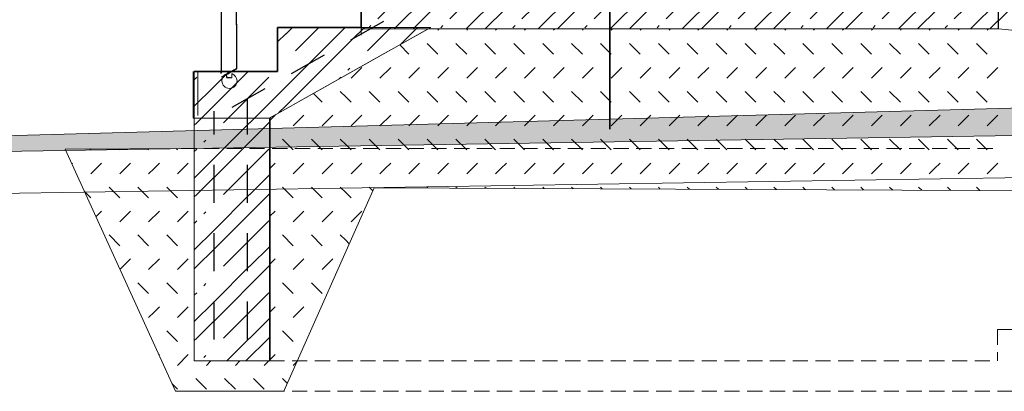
# Model space of a CAD drawing. Header units: millimetres. Extents: x 126830 to 197420, y -10585 to 21156.
# Tile 54 of 100: x 179656 to 182901, y -5139 to -3914. Entities that reach past the tile are written whole.
import ezdxf

# ---------------------------------------------------------------- set-up
doc = ezdxf.new("R2010")
doc.units = ezdxf.units.MM
doc.header["$MEASUREMENT"] = 0
doc.linetypes.add('čárkovaná 3', pattern=[75, 50, -25])
doc.linetypes.add('Čárkovaná M', pattern=[225, 125, -100])
for name, color, linetype in [('Konstrukce - nenosné', 7, 'Continuous'), ('Nové_0', 7, 'Continuous'), ('Situace - terén', 7, 'Continuous'), ('TZB - VZT', 7, 'Continuous'), ('Výplně - Povrchové', 7, 'Continuous')]:
    doc.layers.add(name, color=color, linetype=linetype)

# ---------------------------------------------------------------- blocks, each defined once
blk = doc.blocks.new('*X170', base_point=(40059.5, 0))
at = {"layer": 'Konstrukce - nenosné', "color": 7, "linetype": 'Continuous', "lineweight": 13}
for p, q in [((182902.1, -3834.9), (182936.8, -3800.2)), ((182965.3, -3834.9), (182994.3, -3806)), ((183139.6, -3834.9), (183152.6, -3821.9)), ((183202.8, -3834.9), (183210.1, -3827.6)), ((182881.4, -3855.5), (182902.1, -3834.9)), ((182881.4, -3918), (182964.6, -3834.9)), ((182936.4, -3950.2), (183051.7, -3834.9)), ((183083.7, -3890.8), (183139.6, -3834.9)), ((183083.7, -3953.3), (183202.1, -3834.9)), ((183152.3, -3971.9), (183288.6, -3835.5)), ((183321.2, -3890.8), (183368.4, -3843.5)), ((183321.2, -3953.3), (183425.2, -3849.2)), ((183377, -3984.6), (183504.4, -3857.2)), ((183015.6, -3958.1), (183083.7, -3890)), ((183231.4, -3979.8), (183321.2, -3890)), ((183447.2, -4001.5), (183558.7, -3890)), ((183558.7, -3890.8), (183584.3, -3865.2)), ((183558.7, -3953.3), (183641.1, -3870.9)), ((183614.5, -3984.6), (183720.2, -3878.9)), ((183663, -4023.2), (183796.2, -3890)), ((183796.2, -3890.8), (183800.1, -3886.9)), ((183796.2, -3953.3), (183856.9, -3892.6)), ((183852, -3984.6), (183936.1, -3900.5)), ((183878.8, -4044.9), (184015.2, -3908.5)), ((184033.7, -3953.3), (184072.7, -3914.3)), ((184089.5, -3984.6), (184151.9, -3922.2)), ((183073.1, -3963.9), (183083.7, -3953.3)), ((183288.9, -3985.6), (183321.2, -3953.3)), ((183504.7, -4007.3), (183558.7, -3953.3)), ((183720.5, -4029), (183796.2, -3953.3)), ((183936.3, -4050.7), (184033.7, -3953.3)), ((184094.7, -4066.6), (184231.1, -3930.2)), ((184152.8, -4071.7), (184271.2, -3953.3)), ((184271.2, -3953.3), (184288.6, -3935.9)), ((184327, -3984.6), (184367.7, -3943.9)), ((184327.1, -4071.7), (184446.9, -3951.8)), ((184390.3, -4071.7), (184504.4, -3957.6)), ((184564.5, -3984.6), (184583.6, -3965.6)), ((184564.6, -4071.7), (184662.7, -3973.5)), ((184627.8, -4071.7), (184720.2, -3979.3)), ((183584.6, -4014.5), (183591.7, -4007.5)), ((183822.1, -4014.5), (183829.2, -4007.5)), ((184059.6, -4014.5), (184066.7, -4007.5)), ((184297.1, -4014.5), (184304.2, -4007.5)), ((184534.6, -4014.5), (184541.7, -4007.5)), ((184772.1, -4014.5), (184779.2, -4007.5)), ((184802.1, -4071.7), (184878.6, -3995.2)), ((184865.3, -4071.7), (184936, -4001)), ((185009.6, -4014.5), (185015.2, -4008.9)), ((185039.6, -4071.7), (185094.4, -4016.9)), ((185102.8, -4071.7), (185151.9, -4022.6)), ((185277.1, -4071.7), (185310.2, -4038.5)), ((185340.3, -4071.7), (185367.7, -4044.3)), ((184151.4, -4072.3), (184152.1, -4071.7)), ((184230.6, -4080.2), (184239.2, -4071.7)), ((184310.5, -4088.3), (184327.1, -4071.7)), ((184367.3, -4094), (184389.6, -4071.7)), ((184446.4, -4101.9), (184476.7, -4071.7)), ((184526.3, -4110), (184564.6, -4071.7)), ((184583.1, -4115.7), (184627.1, -4071.7)), ((184662.2, -4123.6), (184714.2, -4071.7)), ((184746.2, -4127.5), (184802.1, -4071.7)), ((184798.9, -4137.4), (184864.6, -4071.7)), ((184878, -4145.3), (184951.7, -4071.7)), ((184983.7, -4127.5), (185039.6, -4071.7)), ((185014.7, -4159.1), (185102.1, -4071.7)), ((185093.8, -4167), (185189.2, -4071.7)), ((185221.2, -4127.5), (185277.1, -4071.7)), ((185230.5, -4180.8), (185339.6, -4071.7)), ((185309.7, -4188.7), (185426.7, -4071.7)), ((185458.7, -4127.5), (185514.6, -4071.7)), ((185458.7, -4190), (185577.1, -4071.7)), ((185514.6, -4071.7), (185526, -4060.2)), ((185525.5, -4210.4), (185662, -4073.9)), ((185577.8, -4071.7), (185583.5, -4066)), ((185696.2, -4127.5), (185741.9, -4081.9)), ((185696.2, -4190), (185798.7, -4087.6)), ((185752, -4221.3), (185877.8, -4095.5)), ((184741.4, -4131.6), (184746.2, -4126.8)), ((184957.2, -4153.3), (184983.7, -4126.8)), ((185173, -4175), (185221.2, -4126.8)), ((185388.8, -4196.7), (185458.7, -4126.8)), ((185604.6, -4218.4), (185696.2, -4126.8)), ((185825, -4235.5), (185880.8, -4179.7)), ((185446.3, -4202.4), (185458.7, -4190)), ((185650.7, -4235.5), (185696.2, -4190))]:
    blk.add_line(p, q, dxfattribs=at)
blk = doc.blocks.new('výplň_39_2', base_point=(40059.5, 0))
at = {"layer": 'Konstrukce - nenosné', "color": 7, "linetype": 'Continuous', "lineweight": 13, "flags": 128}
blk.add_lwpolyline([(182881.4, -3944.6), (182881.4, -3794.6), (185880.8, -4095.8), (185880.8, -4235.5), (185628.4, -4235.5), (185628.4, -4220.7)], close=True, dxfattribs=at)
at = {"layer": 'Konstrukce - nenosné', "color": 7, "linetype": 'Continuous', "lineweight": 13}
blk.add_blockref('*X170', (40059.5, 0), dxfattribs=at)
blk = doc.blocks.new('*X181', base_point=(40059.5, 0))
at = {"layer": 'Konstrukce - nenosné', "color": 7, "linetype": 'Continuous', "lineweight": 13}
for p, q in [((180780.9, -3816.5), (180802.8, -3794.6)), ((180780.9, -3879), (180865.3, -3794.6)), ((180836.2, -3910.9), (180952.4, -3794.6)), ((181017.8, -3817.1), (181040.3, -3794.6)), ((181017.8, -3879.6), (181102.8, -3794.6)), ((181073.7, -3910.9), (181189.9, -3794.6)), ((181255.3, -3817.1), (181277.8, -3794.6)), ((181255.3, -3879.6), (181340.3, -3794.6)), ((181311.2, -3910.9), (181427.4, -3794.6)), ((181492.8, -3817.1), (181515.3, -3794.6)), ((181492.8, -3879.6), (181577.8, -3794.6)), ((181548.7, -3910.9), (181664.9, -3794.6)), ((181730.3, -3817.1), (181752.8, -3794.6)), ((181730.3, -3879.6), (181815.3, -3794.6)), ((181786.2, -3910.9), (181902.4, -3794.6)), ((181967.8, -3817.1), (181990.3, -3794.6)), ((181967.8, -3879.6), (182052.8, -3794.6)), ((182023.7, -3910.9), (182139.9, -3794.6)), ((182205.3, -3817.1), (182227.8, -3794.6)), ((182205.3, -3879.6), (182290.3, -3794.6)), ((182261.2, -3910.9), (182377.4, -3794.6)), ((182442.8, -3817.1), (182465.3, -3794.6)), ((182442.8, -3879.6), (182527.8, -3794.6)), ((182498.7, -3910.9), (182614.9, -3794.6)), ((182680.3, -3817.1), (182702.8, -3794.6)), ((182680.3, -3879.6), (182765.3, -3794.6)), ((182736.2, -3910.9), (182852.4, -3794.6)), ((180889.5, -3944.6), (181017.8, -3816.4)), ((181127, -3944.6), (181255.3, -3816.4)), ((181364.5, -3944.6), (181492.8, -3816.4)), ((181602, -3944.6), (181730.3, -3816.4)), ((181839.5, -3944.6), (181967.8, -3816.4)), ((182077, -3944.6), (182205.3, -3816.4)), ((182314.5, -3944.6), (182442.8, -3816.4)), ((182552, -3944.6), (182680.3, -3816.4)), ((182789.5, -3944.6), (182880.4, -3853.7)), ((180952.8, -3944.6), (181017.8, -3879.6)), ((181190.3, -3944.6), (181255.3, -3879.6)), ((181427.8, -3944.6), (181492.8, -3879.6)), ((181665.3, -3944.6), (181730.3, -3879.6)), ((181902.8, -3944.6), (181967.8, -3879.6)), ((182140.3, -3944.6), (182205.3, -3879.6)), ((182377.8, -3944.6), (182442.8, -3879.6)), ((182615.3, -3944.6), (182680.3, -3879.6)), ((182852.8, -3944.6), (182880.4, -3917)), ((180806.3, -3940.8), (180813.3, -3933.8)), ((181043.8, -3940.8), (181050.8, -3933.8)), ((181281.3, -3940.8), (181288.3, -3933.8)), ((181518.8, -3940.8), (181525.8, -3933.8)), ((181756.3, -3940.8), (181763.3, -3933.8)), ((181993.8, -3940.8), (182000.8, -3933.8)), ((182231.3, -3940.8), (182238.3, -3933.8)), ((182468.8, -3940.8), (182475.8, -3933.8)), ((182706.3, -3940.8), (182713.3, -3933.8))]:
    blk.add_line(p, q, dxfattribs=at)
blk = doc.blocks.new('výplň_44_2', base_point=(40059.5, 0))
at = {"layer": 'Konstrukce - nenosné', "color": 7, "linetype": 'Continuous', "lineweight": 13, "flags": 128}
blk.add_lwpolyline([(180836.2, -3794.6), (180780.9, -3794.6), (180780.9, -3944.6), (182880.4, -3944.6), (182880.4, -3794.6), (180861.1, -3794.6)], close=True, dxfattribs=at)
at = {"layer": 'Konstrukce - nenosné', "color": 7, "linetype": 'Continuous', "lineweight": 13}
blk.add_blockref('*X181', (40059.5, 0), dxfattribs=at)
blk = doc.blocks.new('*X293', base_point=(40059.5, 0))
at = {"layer": 'Konstrukce - nenosné', "color": 7, "linetype": 'Continuous', "lineweight": 13}
for p, q in [((180554.6, -3939.6), (180532.6, -3961.7)), ((180641.8, -3939.6), (180564.6, -4016.8)), ((180728.9, -3939.6), (180651.7, -4016.8)), ((180792.1, -3939.6), (180770.1, -3961.7)), ((180879.3, -3939.6), (180802.1, -4016.8)), ((180966.4, -3939.6), (180909.2, -3996.8)), ((180532.6, -3960.9), (180505.9, -3987.6)), ((180770.1, -3960.9), (180714.2, -4016.8)), ((180651, -4016.8), (180532.6, -4135.2)), ((180714.2, -4016.8), (180532.6, -4198.4)), ((180345.6, -4084.6), (180295.1, -4135.2)), ((180408.9, -4084.6), (180295.1, -4198.4)), ((180506.7, -4074), (180505.9, -4074.7)), ((180744.2, -4074), (180737.1, -4081)), ((180239.3, -4103.9), (180230.9, -4112.2)), ((180476.8, -4103.9), (180327.1, -4253.6)), ((180714.3, -4103.9), (180709.1, -4109)), ((180295.1, -4135.2), (180230.9, -4199.4)), ((180532.6, -4135.2), (180414.2, -4253.6)), ((180295.1, -4197.7), (180239.2, -4253.6)), ((180532.6, -4197.7), (180509, -4221.3)), ((180480.9, -4249.4), (180476.7, -4253.6)), ((180239.2, -4253.6), (180230.9, -4261.9)), ((180413.5, -4253.6), (180295.1, -4371.9)), ((180476.7, -4253.6), (180295.1, -4435.2)), ((180269.2, -4310.8), (180262.1, -4317.8)), ((180239.3, -4340.7), (180230.9, -4349)), ((180476.8, -4340.7), (180327.1, -4490.3)), ((180295.1, -4371.9), (180230.9, -4436.1)), ((180295.1, -4434.4), (180239.2, -4490.3)), ((180480.9, -4423.6), (180414.2, -4490.3)), ((180239.2, -4490.3), (180230.9, -4498.6)), ((180413.5, -4490.3), (180295.1, -4608.7)), ((180476.7, -4490.3), (180295.1, -4671.9)), ((180480.9, -4486.1), (180476.7, -4490.3)), ((180269.2, -4547.5), (180262.1, -4554.5)), ((180239.3, -4577.4), (180230.9, -4585.7)), ((180476.8, -4577.4), (180327.1, -4727.1)), ((180295.1, -4608.7), (180230.9, -4672.9)), ((180295.1, -4671.2), (180239.2, -4727.1)), ((180480.9, -4660.4), (180414.2, -4727.1)), ((180239.2, -4727.1), (180230.9, -4735.4)), ((180413.5, -4727.1), (180295.1, -4845.4)), ((180476.7, -4727.1), (180295.1, -4908.7)), ((180480.9, -4722.9), (180476.7, -4727.1)), ((180269.2, -4784.3), (180262.1, -4791.3)), ((180239.3, -4814.2), (180230.9, -4822.5)), ((180476.8, -4814.2), (180327.1, -4963.8)), ((180295.1, -4845.4), (180230.9, -4909.6)), ((180480.9, -4897.1), (180414.2, -4963.8)), ((180295.1, -4907.9), (180239.2, -4963.8)), ((180239.2, -4963.8), (180230.9, -4972.1)), ((180413.5, -4963.8), (180338, -5039.3)), ((180476.7, -4963.8), (180401.3, -5039.3)), ((180480.9, -4959.6), (180476.7, -4963.8)), ((180269.2, -5021), (180262.1, -5028))]:
    blk.add_line(p, q, dxfattribs=at)
blk = doc.blocks.new('výplň_69_2', base_point=(40059.5, 0))
at = {"layer": 'Konstrukce - nenosné', "color": 7, "linetype": 'Continuous', "lineweight": 13, "flags": 128}
blk.add_lwpolyline([(180230.9, -4084.6), (180230.9, -4238.3), (180230.9, -5039.3), (180480.9, -5039.3), (180480.9, -4237), (180503.8, -4224.2), (180753.8, -4084), (180821.9, -4045.8), (181011.2, -3939.6), (180780.9, -3939.6), (180505.9, -3939.6), (180505.9, -4084.6)], close=True, dxfattribs=at)
at = {"layer": 'Konstrukce - nenosné', "color": 7, "linetype": 'Continuous', "lineweight": 13}
blk.add_blockref('*X293', (40059.5, 0), dxfattribs=at)
blk = doc.blocks.new('*X297', base_point=(40059.5, 0))
at = {"layer": 'Výplně - Povrchové', "color": 7, "linetype": 'Continuous', "lineweight": 13}
for p, q in [((181033.7, -3948.9), (181037.9, -3944.6)), ((181129, -3948.9), (181133.2, -3944.6)), ((181224.3, -3948.9), (181228.5, -3944.6)), ((181319.6, -3948.9), (181323.8, -3944.6)), ((181414.9, -3948.9), (181419.1, -3944.6)), ((181510.2, -3948.9), (181514.4, -3944.6)), ((181605.5, -3948.9), (181609.7, -3944.6)), ((181700.8, -3948.9), (181705, -3944.6)), ((181796.1, -3948.9), (181800.3, -3944.6)), ((181891.4, -3948.9), (181895.6, -3944.6)), ((181986.7, -3948.9), (181990.9, -3944.6)), ((182082, -3948.9), (182086.2, -3944.6)), ((182177.3, -3948.9), (182181.5, -3944.6)), ((182272.6, -3948.9), (182276.8, -3944.6)), ((182367.9, -3948.9), (182372.1, -3944.6)), ((182463.2, -3948.9), (182467.4, -3944.6)), ((182558.5, -3948.9), (182562.7, -3944.6)), ((182653.8, -3948.9), (182658, -3944.6)), ((182749.1, -3948.9), (182753.3, -3944.6)), ((182844.4, -3948.9), (182848.6, -3944.6)), ((180938.4, -4027.8), (180908.1, -3997.5)), ((181033.7, -4027.8), (180998.3, -3992.4)), ((181129, -4027.8), (181093.6, -3992.4)), ((181206.6, -4010.1), (181188.9, -3992.4)), ((181224.3, -4027.8), (181206.6, -4010.1)), ((181319.6, -4027.8), (181284.2, -3992.4)), ((181414.9, -4027.8), (181379.5, -3992.4)), ((181510.2, -4027.8), (181474.8, -3992.4)), ((181605.5, -4027.8), (181570.1, -3992.4)), ((181683.1, -4010.1), (181665.4, -3992.4)), ((181700.8, -4027.8), (181683.1, -4010.1)), ((181796.1, -4027.8), (181760.7, -3992.4)), ((181891.4, -4027.8), (181856, -3992.4)), ((181986.7, -4027.8), (181951.3, -3992.4)), ((182082, -4027.8), (182046.6, -3992.4)), ((182159.6, -4010.1), (182141.9, -3992.4)), ((182177.3, -4027.8), (182159.6, -4010.1)), ((182272.6, -4027.8), (182237.2, -3992.4)), ((182367.9, -4027.8), (182332.5, -3992.4)), ((182463.2, -4027.8), (182427.8, -3992.4)), ((182558.5, -4027.8), (182523.1, -3992.4)), ((182636.1, -4010.1), (182618.4, -3992.4)), ((182653.8, -4027.8), (182636.1, -4010.1)), ((182749.1, -4027.8), (182713.7, -3992.4)), ((182844.4, -4027.8), (182809, -3992.4)), ((180747.8, -4106.7), (180783.2, -4071.4)), ((180843.1, -4106.7), (180878.5, -4071.4)), ((180938.4, -4106.7), (180973.8, -4071.4)), ((181033.7, -4106.7), (181069.1, -4071.4)), ((181129, -4106.7), (181164.4, -4071.4)), ((181224.3, -4106.7), (181259.7, -4071.4)), ((181319.6, -4106.7), (181355, -4071.4)), ((181414.9, -4106.7), (181450.3, -4071.4)), ((181510.2, -4106.7), (181545.6, -4071.4)), ((181605.5, -4106.7), (181640.9, -4071.4)), ((181700.8, -4106.7), (181736.2, -4071.4)), ((181796.1, -4106.7), (181831.5, -4071.4)), ((181891.4, -4106.7), (181926.8, -4071.4)), ((181986.7, -4106.7), (182022.1, -4071.4)), ((182082, -4106.7), (182117.4, -4071.4)), ((182177.3, -4106.7), (182212.7, -4071.4)), ((182272.6, -4106.7), (182308, -4071.4)), ((182367.9, -4106.7), (182403.3, -4071.4)), ((182463.2, -4106.7), (182498.6, -4071.4)), ((182558.5, -4106.7), (182593.9, -4071.4)), ((182653.8, -4106.7), (182689.2, -4071.4)), ((182749.1, -4106.7), (182784.5, -4071.4)), ((182844.4, -4106.7), (182879.8, -4071.4)), ((180730.1, -4167.9), (180712.4, -4150.3)), ((180843.1, -4185.6), (180807.7, -4150.3)), ((180938.4, -4185.6), (180903, -4150.3)), ((181033.7, -4185.6), (180998.3, -4150.3)), ((181129, -4185.6), (181093.6, -4150.3)), ((181206.6, -4167.9), (181188.9, -4150.3)), ((181319.6, -4185.6), (181284.2, -4150.3)), ((181414.9, -4185.6), (181379.5, -4150.3)), ((181510.2, -4185.6), (181474.8, -4150.3)), ((181605.5, -4185.6), (181570.1, -4150.3)), ((181683.1, -4167.9), (181665.4, -4150.3)), ((181796.1, -4185.6), (181760.7, -4150.3)), ((181891.4, -4185.6), (181856, -4150.3)), ((181986.7, -4185.6), (181951.3, -4150.3)), ((182082, -4185.6), (182046.6, -4150.3)), ((182159.6, -4167.9), (182141.9, -4150.3)), ((182272.6, -4185.6), (182237.2, -4150.3)), ((182367.9, -4185.6), (182332.5, -4150.3)), ((182463.2, -4185.6), (182427.8, -4150.3)), ((182558.5, -4185.6), (182523.1, -4150.3)), ((182636.1, -4167.9), (182618.4, -4150.3)), ((182749.1, -4185.6), (182713.7, -4150.3)), ((182844.4, -4185.6), (182809, -4150.3)), ((180652.5, -4185.6), (180623.8, -4156.9)), ((180747.8, -4185.6), (180730.1, -4167.9)), ((181224.3, -4185.6), (181206.6, -4167.9)), ((181700.8, -4185.6), (181683.1, -4167.9)), ((182177.3, -4185.6), (182159.6, -4167.9)), ((182653.8, -4185.6), (182636.1, -4167.9)), ((180478.7, -4247.7), (180497.3, -4229.2)), ((180557.2, -4264.5), (180592.6, -4229.2)), ((180652.5, -4264.5), (180687.9, -4229.2)), ((180747.8, -4264.5), (180783.2, -4229.2)), ((180843.1, -4264.5), (180878.5, -4229.2)), ((180938.4, -4264.5), (180973.8, -4229.2)), ((181033.7, -4264.5), (181069.1, -4229.2)), ((181129, -4264.5), (181164.4, -4229.2)), ((181224.3, -4264.5), (181259.7, -4229.2)), ((181319.6, -4264.5), (181355, -4229.2)), ((181414.9, -4264.5), (181450.3, -4229.2)), ((181510.2, -4264.5), (181545.6, -4229.2)), ((181605.5, -4264.5), (181640.9, -4229.2)), ((181700.8, -4264.5), (181736.2, -4229.2)), ((181796.1, -4264.5), (181831.5, -4229.2)), ((181891.4, -4264.5), (181926.8, -4229.2)), ((181986.7, -4264.5), (182022.1, -4229.2)), ((182082, -4264.5), (182117.4, -4229.2)), ((182177.3, -4264.5), (182212.7, -4229.2)), ((182272.6, -4264.5), (182308, -4229.2)), ((182367.9, -4264.5), (182403.3, -4229.2)), ((182463.2, -4264.5), (182498.6, -4229.2)), ((182558.5, -4264.5), (182593.9, -4229.2)), ((182653.8, -4264.5), (182689.2, -4229.2)), ((182749.1, -4264.5), (182784.5, -4229.2)), ((182844.4, -4264.5), (182879.8, -4229.2)), ((180557.2, -4343.5), (180521.8, -4308.1)), ((180652.5, -4343.5), (180617.1, -4308.1)), ((180730.1, -4325.8), (180712.4, -4308.1)), ((180843.1, -4343.5), (180807.7, -4308.1)), ((180938.4, -4343.5), (180903, -4308.1)), ((181033.7, -4343.5), (180998.3, -4308.1)), ((181129, -4343.5), (181093.6, -4308.1)), ((181206.6, -4325.8), (181188.9, -4308.1)), ((181319.6, -4343.5), (181284.2, -4308.1)), ((181414.9, -4343.5), (181379.5, -4308.1)), ((181510.2, -4343.5), (181474.8, -4308.1)), ((181605.5, -4343.5), (181570.1, -4308.1)), ((181683.1, -4325.8), (181665.4, -4308.1)), ((181796.1, -4343.5), (181760.7, -4308.1)), ((181891.4, -4343.5), (181856, -4308.1)), ((181986.7, -4343.5), (181951.3, -4308.1)), ((182082, -4343.5), (182046.6, -4308.1)), ((182159.6, -4325.8), (182141.9, -4308.1)), ((182272.6, -4343.5), (182237.2, -4308.1)), ((182367.9, -4343.5), (182332.5, -4308.1)), ((182463.2, -4343.5), (182427.8, -4308.1)), ((182558.5, -4343.5), (182523.1, -4308.1)), ((182636.1, -4325.8), (182618.4, -4308.1)), ((182749.1, -4343.5), (182713.7, -4308.1)), ((182844.4, -4343.5), (182809, -4308.1)), ((179890.1, -4343.5), (179886.9, -4340.3)), ((179985.4, -4343.5), (179981.8, -4339.9)), ((180080.7, -4343.5), (180076.7, -4339.4)), ((180176, -4343.5), (180171.6, -4339)), ((180747.8, -4343.5), (180730.1, -4325.8)), ((181224.3, -4343.5), (181206.6, -4325.8)), ((181700.8, -4343.5), (181683.1, -4325.8)), ((182177.3, -4343.5), (182159.6, -4325.8)), ((182653.8, -4343.5), (182636.1, -4325.8)), ((179827.7, -4389.5), (179830.2, -4387)), ((179890.1, -4422.4), (179907.8, -4404.7)), ((179907.8, -4404.7), (179925.5, -4387)), ((179985.4, -4422.4), (180003.1, -4404.7)), ((180003.1, -4404.7), (180020.8, -4387)), ((180080.7, -4422.4), (180098.4, -4404.7)), ((180098.4, -4404.7), (180116.1, -4387)), ((180176, -4422.4), (180193.7, -4404.7)), ((180193.7, -4404.7), (180211.4, -4387)), ((180478.7, -4405.5), (180479.6, -4404.7)), ((180479.6, -4404.7), (180497.3, -4387)), ((180557.2, -4422.4), (180574.9, -4404.7)), ((180574.9, -4404.7), (180592.6, -4387)), ((180652.5, -4422.4), (180670.2, -4404.7)), ((180670.2, -4404.7), (180687.9, -4387)), ((180747.8, -4422.4), (180765.5, -4404.7)), ((180765.5, -4404.7), (180783.2, -4387)), ((180843.1, -4422.4), (180860.8, -4404.7)), ((180860.8, -4404.7), (180878.5, -4387)), ((180938.4, -4422.4), (180956.1, -4404.7)), ((180956.1, -4404.7), (180973.8, -4387)), ((181033.7, -4422.4), (181051.4, -4404.7)), ((181051.4, -4404.7), (181069.1, -4387)), ((181129, -4422.4), (181146.7, -4404.7)), ((181146.7, -4404.7), (181164.4, -4387)), ((181224.3, -4422.4), (181242, -4404.7)), ((181242, -4404.7), (181259.7, -4387)), ((181319.6, -4422.4), (181337.3, -4404.7)), ((181337.3, -4404.7), (181355, -4387)), ((181414.9, -4422.4), (181432.6, -4404.7)), ((181432.6, -4404.7), (181450.3, -4387)), ((181510.2, -4422.4), (181527.9, -4404.7)), ((181527.9, -4404.7), (181545.6, -4387)), ((181605.5, -4422.4), (181623.2, -4404.7)), ((181623.2, -4404.7), (181640.9, -4387)), ((181700.8, -4422.4), (181718.5, -4404.7)), ((181718.5, -4404.7), (181736.2, -4387)), ((181796.1, -4422.4), (181813.8, -4404.7)), ((181813.8, -4404.7), (181831.5, -4387)), ((181891.4, -4422.4), (181909.1, -4404.7)), ((181909.1, -4404.7), (181926.8, -4387)), ((181986.7, -4422.4), (182004.4, -4404.7)), ((182004.4, -4404.7), (182022.1, -4387)), ((182082, -4422.4), (182099.7, -4404.7)), ((182099.7, -4404.7), (182117.4, -4387)), ((182177.3, -4422.4), (182195, -4404.7)), ((182195, -4404.7), (182212.7, -4387)), ((182272.6, -4422.4), (182290.3, -4404.7)), ((182290.3, -4404.7), (182308, -4387)), ((182367.9, -4422.4), (182385.6, -4404.7)), ((182385.6, -4404.7), (182403.3, -4387)), ((182463.2, -4422.4), (182480.9, -4404.7)), ((182480.9, -4404.7), (182498.6, -4387)), ((182558.5, -4422.4), (182576.2, -4404.7)), ((182576.2, -4404.7), (182593.9, -4387)), ((182653.8, -4422.4), (182671.5, -4404.7)), ((182671.5, -4404.7), (182689.2, -4387)), ((182749.1, -4422.4), (182766.8, -4404.7)), ((182766.8, -4404.7), (182784.5, -4387)), ((182844.4, -4422.4), (182862.1, -4404.7)), ((182862.1, -4404.7), (182879.8, -4387)), ((179985.4, -4501.3), (179950, -4465.9)), ((180080.7, -4501.3), (180045.3, -4465.9)), ((180176, -4501.3), (180140.6, -4465.9)), ((180557.2, -4501.3), (180521.8, -4465.9)), ((180652.5, -4501.3), (180617.1, -4465.9)), ((180730.1, -4483.6), (180712.4, -4465.9)), ((180819.8, -4478), (180807.7, -4465.9)), ((180905.6, -4468.5), (180903, -4465.9)), ((181001.3, -4468.9), (180998.3, -4465.9)), ((181097.1, -4469.4), (181093.6, -4465.9)), ((181192.8, -4469.8), (181188.9, -4465.9)), ((181288.5, -4470.2), (181284.2, -4465.9)), ((181384.3, -4470.7), (181379.5, -4465.9)), ((181480, -4471.1), (181474.8, -4465.9)), ((181575.7, -4471.5), (181570.1, -4465.9)), ((181671.5, -4472), (181665.4, -4465.9)), ((181767.2, -4472.4), (181760.7, -4465.9)), ((181862.9, -4472.8), (181856, -4465.9)), ((181958.7, -4473.3), (181951.3, -4465.9)), ((182054.4, -4473.7), (182046.6, -4465.9)), ((182150.1, -4474.1), (182141.9, -4465.9)), ((182245.9, -4474.6), (182237.2, -4465.9)), ((182341.6, -4475), (182332.5, -4465.9)), ((182437.3, -4475.4), (182427.8, -4465.9)), ((182533.1, -4475.9), (182523.1, -4465.9)), ((182628.8, -4476.3), (182618.4, -4465.9)), ((182724.5, -4476.7), (182713.7, -4465.9)), ((182820.3, -4477.2), (182809, -4465.9)), ((179890.1, -4501.3), (179868.9, -4480.1)), ((180747.8, -4501.3), (180730.1, -4483.6)), ((179906.8, -4563.5), (179925.5, -4544.9)), ((179985.4, -4580.2), (180020.8, -4544.9)), ((180080.7, -4580.2), (180116.1, -4544.9)), ((180176, -4580.2), (180211.4, -4544.9)), ((180478.7, -4563.4), (180497.3, -4544.9)), ((180557.2, -4580.2), (180592.6, -4544.9)), ((180652.5, -4580.2), (180687.9, -4544.9)), ((180747.8, -4580.2), (180783.2, -4544.9)), ((179985.4, -4659.1), (179950, -4623.8)), ((180080.7, -4659.1), (180045.3, -4623.8)), ((180176, -4659.1), (180140.6, -4623.8)), ((180557.2, -4659.1), (180521.8, -4623.8)), ((180652.5, -4659.1), (180617.1, -4623.8)), ((180730.1, -4641.4), (180712.4, -4623.8)), ((180742, -4653.3), (180730.1, -4641.4)), ((179986, -4737.5), (180020.8, -4702.7)), ((180080.7, -4738), (180116.1, -4702.7)), ((180176, -4738), (180211.4, -4702.7)), ((180478.7, -4721.2), (180497.3, -4702.7)), ((180557.2, -4738), (180592.6, -4702.7)), ((180652.5, -4738), (180687.9, -4702.7)), ((180080.7, -4817), (180045.3, -4781.6)), ((180176, -4817), (180140.6, -4781.6)), ((180557.2, -4817), (180521.8, -4781.6)), ((180652.5, -4817), (180617.1, -4781.6)), ((180098.4, -4878.2), (180116.1, -4860.5)), ((180193.7, -4878.2), (180211.4, -4860.5)), ((180479.6, -4878.2), (180497.3, -4860.5)), ((180574.9, -4878.2), (180592.6, -4860.5)), ((180080.7, -4895.9), (180098.4, -4878.2)), ((180176, -4895.9), (180193.7, -4878.2)), ((180478.7, -4879), (180479.6, -4878.2)), ((180557.2, -4895.9), (180574.9, -4878.2)), ((180176, -4974.8), (180140.6, -4939.4)), ((180557.2, -4974.8), (180521.8, -4939.4)), ((180114.5, -5019.9), (180116.1, -5018.4)), ((180176, -5053.7), (180211.4, -5018.4)), ((180478.7, -5036.9), (180497.3, -5018.4)), ((180271.3, -5053.7), (180285.8, -5039.3)), ((180366.6, -5053.7), (180381.1, -5039.3)), ((180461.9, -5053.7), (180476.4, -5039.3)), ((180557.2, -5053.7), (180570.4, -5040.5)), ((180176, -5132.6), (180157.1, -5113.8)), ((180253.6, -5114.9), (180235.9, -5097.3)), ((180271.3, -5132.6), (180253.6, -5114.9)), ((180366.6, -5132.6), (180331.2, -5097.3)), ((180461.9, -5132.6), (180426.5, -5097.3)), ((180538.1, -5113.5), (180521.8, -5097.3))]:
    blk.add_line(p, q, dxfattribs=at)
blk = doc.blocks.new('výplň_71_2', base_point=(40059.5, 0))
at = {"layer": 'Výplně - Povrchové', "color": 1, "linetype": 'Continuous', "lineweight": 13, "flags": 128}
blk.add_lwpolyline([(179805.5, -4340.6), (180168.7, -5139.3), (180526.6, -5139.3), (180824.1, -4468.1), (185295.9, -4488.4), (185528.4, -5035.5), (185990.4, -5035.5), (186339.6, -4242.8), (185878.4, -4244.9), (185878.4, -4935.5), (185628.4, -4935.5), (185628.4, -4470.8), (185628.4, -4220.7), (182881.4, -3944.6), (181002.3, -3944.6), (180478.7, -4238.3), (180478.7, -4473.5), (180478.7, -5039.3), (180230.9, -5039.3), (180230.9, -4338.8)], close=True, dxfattribs=at)
at = {"layer": 'Výplně - Povrchové', "color": 7, "linetype": 'Continuous', "lineweight": 13}
blk.add_blockref('*X297', (40059.5, 0), dxfattribs=at)

msp = doc.modelspace()

# ---------------------------------------------------------------- hatches: boundary and pattern name
at = {"layer": 'Situace - terén', "linetype": 'Continuous', "lineweight": 0}
msp.add_hatch(color=255, dxfattribs=at).paths.add_polyline_path([(183122.4, -4200.3), (175199.5, -4417.8), (187333.2, -4227.2), (187333.2, -4127), (185879.9, -4133.3), (185880.8, -4235.5), (185628.4, -4235.5), (185079.3, -4169.6), (184847.6, -4173.3), (184847, -4173.2)])

# ---------------------------------------------------------------- linework, layer by layer
at = {"color": 8, "linetype": 'Continuous', "lineweight": 13}
msp.add_line((180478.7, -4238.3), (180228.7, -4238.3), dxfattribs=at)
at = {"layer": 'Konstrukce - nenosné', "color": 1, "linetype": 'Continuous', "lineweight": 18}
msp.add_line((180780.9, -3964.6), (180780.9, -3794.6), dxfattribs=at)
at = {"layer": 'Konstrukce - nenosné', "color": 5, "linetype": 'Continuous', "lineweight": 35}
for p, q in [((180228.7, -4238.3), (180228.7, -4084.6)), ((180317.1, -4089.6), (180321, -4089.6))]:
    msp.add_line(p, q, dxfattribs=at)
at = {"layer": 'Nové_0', "color": 1, "linetype": 'Continuous', "lineweight": 25}
for p, q in [((180370.5, -3931.1), (180370.9, -3727.4)), ((180320.9, -4089.6), (180320.9, -3741.6)), ((180370.9, -4075.6), (180370.9, -3928.9)), ((180345.9, -4089.6), (180350.2, -4087.2)), ((180345.9, -4089.6), (180350.2, -4087.2)), ((180350.3, -4087.2), (180346, -4089.6)), ((180350.3, -4087.2), (180346, -4089.6)), ((180350.2, -4087.2), (180354.4, -4084.8)), ((180350.2, -4087.2), (180354.4, -4084.8)), ((180354.5, -4084.8), (180350.3, -4087.2)), ((180354.5, -4084.8), (180350.3, -4087.2)), ((180354.4, -4084.8), (180358.4, -4082.6)), ((180354.4, -4084.8), (180358.4, -4082.6)), ((180358.5, -4082.6), (180354.5, -4084.8)), ((180358.5, -4082.6), (180354.5, -4084.8)), ((180358.4, -4082.6), (180361.9, -4080.6)), ((180358.4, -4082.6), (180361.9, -4080.6)), ((180362, -4080.6), (180358.5, -4082.6)), ((180362, -4080.6), (180358.5, -4082.6)), ((180361.9, -4080.6), (180365, -4078.9)), ((180365.1, -4078.9), (180362, -4080.6)), ((180365, -4078.9), (180367.5, -4077.4)), ((180367.6, -4077.4), (180365.1, -4078.9)), ((180367.5, -4077.4), (180369.4, -4076.4)), ((180369.4, -4076.4), (180367.6, -4077.4)), ((180369.4, -4076.4), (180370.5, -4075.8)), ((180370.6, -4075.8), (180369.4, -4076.4)), ((180370.5, -4075.8), (180370.9, -4075.6)), ((180370.9, -4075.6), (180370.6, -4075.8)), ((180321, -4103.7), (180321.3, -4103.5)), ((180321, -4103.7), (180321.3, -4103.5)), ((180321.3, -4103.5), (180322.4, -4102.9)), ((180321.3, -4103.5), (180322.4, -4102.9)), ((180322.4, -4102.9), (180324.2, -4101.8)), ((180322.4, -4102.9), (180324.2, -4101.8)), ((180324.2, -4101.8), (180326.7, -4100.4)), ((180324.2, -4101.8), (180326.7, -4100.4)), ((180326.7, -4100.4), (180329.8, -4098.7)), ((180326.7, -4100.4), (180329.8, -4098.7)), ((180329.8, -4098.7), (180333.4, -4096.7)), ((180329.8, -4098.7), (180333.4, -4096.7)), ((180333.4, -4096.7), (180337.3, -4094.5)), ((180333.4, -4096.7), (180337.3, -4094.5)), ((180337.3, -4094.5), (180341.5, -4092.1)), ((180337.3, -4094.5), (180341.5, -4092.1)), ((180341.5, -4092.1), (180345.9, -4089.6)), ((180341.5, -4092.1), (180345.9, -4089.6))]:
    msp.add_line(p, q, dxfattribs=at)
at = {"layer": 'Situace - terén', "color": 1, "linetype": 'Čárkovaná M', "lineweight": 25}
for p, q in [((180356, -4202.8), (181087.7, -3786.8)), ((180407, -4968), (180407, -4173.8)), ((180296.3, -4968), (180296.3, -4215.5))]:
    msp.add_line(p, q, dxfattribs=at)
at = {"layer": 'Situace - terén', "color": 7, "linetype": 'Continuous', "lineweight": 13}
for p, q in [((180354.8, -4105.6), (180337.7, -4105.6)), ((187333.2, -4365.9), (169798.1, -4641.3))]:
    msp.add_line(p, q, dxfattribs=at)
at = {"layer": 'Situace - terén', "color": 7, "linetype": 'čárkovaná 3', "lineweight": 13}
for p, q in [((180187.9, -4339.3), (182878.2, -4339.3)), ((182878.2, -4935.5), (186120, -4935.5)), ((182878.2, -4935.5), (182878.2, -5039.3)), ((180478.7, -5039.3), (182878.2, -5039.3)), ((180478.7, -5139.3), (183067.4, -5139.3))]:
    msp.add_line(p, q, dxfattribs=at)
at = {"layer": 'Situace - terén', "color": 8, "linetype": 'Continuous', "lineweight": 13, "flags": 128}
msp.add_lwpolyline([(183122.4, -4200.3), (175199.5, -4417.8), (187333.2, -4227.2), (187333.2, -4127), (185879.9, -4133.3), (185880.8, -4235.5), (185628.4, -4235.5), (185079.3, -4169.6), (184847.6, -4173.3), (184847, -4173.2)], close=True, dxfattribs=at)
at = {"layer": 'TZB - VZT', "color": 5, "linetype": 'Continuous', "lineweight": 35}
for p, q in [((180780.9, -3794.6), (180780.9, -3939.6)), ((180780.9, -3939.6), (180505.9, -3939.6)), ((180505.9, -3939.6), (180505.9, -4084.6)), ((180505.9, -4084.6), (180230.9, -4084.6))]:
    msp.add_line(p, q, dxfattribs=at)
at = {"layer": 'TZB - VZT', "color": 7, "linetype": 'Continuous', "lineweight": 25}
for p, q in [((180780.9, -3794.6), (180780.9, -3939.6)), ((180780.9, -3939.6), (180505.9, -3939.6)), ((180505.9, -3939.6), (180505.9, -4084.6)), ((180505.9, -4084.6), (180230.9, -4084.6))]:
    msp.add_line(p, q, dxfattribs=at)
at = {"layer": 'TZB - VZT', "color": 7, "linetype": 'Continuous', "lineweight": 35}
for p, q in [((181601, -3794.6), (181601, -4274.6)), ((180505.9, -3939.6), (180505.9, -4084.6))]:
    msp.add_line(p, q, dxfattribs=at)
at = {"layer": 'TZB - VZT', "color": 253, "linetype": 'Continuous', "lineweight": 13, "true_color": 0xaaaaaa}
msp.add_line((180242.7, -4084.6), (180242.7, -4229.6), dxfattribs=at)
at = {"layer": 'Výplně - Povrchové', "color": 7, "linetype": 'Continuous', "lineweight": 13, "flags": 128}
msp.add_lwpolyline([(180354.8, -4091.8), (180354.8, -4105.6), (180350.6, -4105.1), (180346.2, -4104.6), (180341.9, -4104.1), (180337.7, -4103.6), (180337.7, -4092.3, 0.306784), (180322, -4115.6, 1), (180372, -4115.6, 0.32376)], format="xyb", close=True, dxfattribs=at)

# ---------------------------------------------------------------- block references
at = {"layer": 'Konstrukce - nenosné', "color": 7, "linetype": 'Continuous', "lineweight": 13}
for name in ['výplň_44_2', 'výplň_39_2', 'výplň_69_2']:
    msp.add_blockref(name, (40059.5, 0), dxfattribs=at)
at = {"layer": 'Výplně - Povrchové', "color": 7, "linetype": 'Continuous', "lineweight": 13}
msp.add_blockref('výplň_71_2', (40059.5, 0), dxfattribs=at)

doc.saveas('drawing.dxf')
